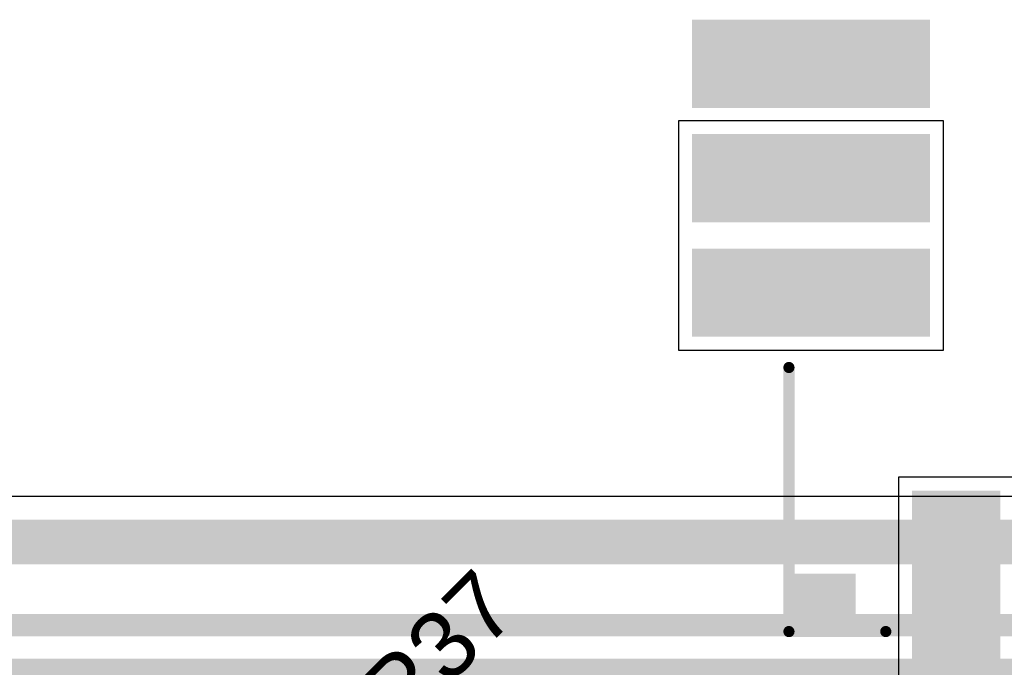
# Model space of a CAD drawing. Header units: inches. Extents: x 0 to 12.2, y 0 to 7.
# Tile 114 of 154: x 2.372 to 2.813, y 2.976 to 3.266. Entities that reach past the tile are written whole.
import ezdxf

# ---------------------------------------------------------------- set-up
doc = ezdxf.new("R2010")
doc.units = ezdxf.units.IN
doc.header["$MEASUREMENT"] = 0
for name, color, linetype in [('Bottom Layer', 5, 'Continuous'), ('Top Layer', 1, 'Continuous'), ('Top Overlay', 2, 'Continuous'), ('Top Solder', 216, 'Continuous')]:
    doc.layers.add(name, color=color, linetype=linetype)
doc.styles.add('Arial', font='txt', dxfattribs={"height": 0.2})

# ---------------------------------------------------------------- blocks, each defined once
blk = doc.blocks.new('EC21EFA_512_STD_17')
at = {"layer": 'Top Layer'}
for points in [[(-0.49409, 0.61024), (-0.4626, 0.61024), (-0.4626, 0.51181), (-0.49409, 0.51181)], [(-0.44291, 0.61024), (-0.41142, 0.61024), (-0.41142, 0.51181), (-0.44291, 0.51181)], [(-0.39173, 0.61024), (-0.36024, 0.61024), (-0.36024, 0.51181), (-0.39173, 0.51181)], [(-0.66929, 0.51181), (-0.57087, 0.51181), (-0.57087, 0.48031), (-0.66929, 0.48031)]]:
    blk.add_hatch(color=1, dxfattribs=at).paths.add_polyline_path(points)
at = {"layer": 'Top Overlay'}
blk.add_hatch(color=2, dxfattribs=at).paths.add_polyline_path([(-0.62992, 0.541), (-0.604, 0.541), (-0.604, 0.57087), (-0.62992, 0.57087)])
at = {"layer": 'Top Solder'}
for points in [[(-0.49809, 0.61424), (-0.4586, 0.61424), (-0.4586, 0.50781), (-0.49809, 0.50781)], [(-0.44691, 0.61424), (-0.40742, 0.61424), (-0.40742, 0.50781), (-0.44691, 0.50781)], [(-0.39573, 0.61424), (-0.35624, 0.61424), (-0.35624, 0.50781), (-0.39573, 0.50781)], [(-0.67329, 0.51581), (-0.56687, 0.51581), (-0.56687, 0.47631), (-0.67329, 0.47631)]]:
    blk.add_hatch(color=216, dxfattribs=at).paths.add_polyline_path(points)
at = {"layer": 'Top Overlay', "const_width": 0.005}
for points in [[(-0.62992, 0.57087), (-0.51181, 0.57087)], [(-0.62992, 0.57087), (-0.62992, 0.52756)]]:
    blk.add_lwpolyline(points, dxfattribs=at)
at = {"layer": 'Top Overlay', "const_width": 0.0025}
for points in [[(-0.63117, 0.57087, 1), (-0.62867, 0.57087, 1)], [(-0.63117, 0.57087, 1), (-0.62867, 0.57087, 1)], [(-0.51306, 0.57087, 1), (-0.51056, 0.57087, 1)], [(-0.63117, 0.52756, 1), (-0.62867, 0.52756, 1)]]:
    blk.add_lwpolyline(points, format="xyb", close=True, dxfattribs=at)

msp = doc.modelspace()

# ---------------------------------------------------------------- linework, layer by layer
at = {"layer": 'Bottom Layer'}
msp.add_line((3.07543, 3.05259), (2.19809, 3.05259), dxfattribs=at)
for points, const_width in [([(2.19701, 3.03219), (3.07543, 3.03219)], 0.02), ([(0.973, 2.995), (3.04871, 2.995)], 0.01), ([(0.97025, 2.975), (3.03095, 2.975)], 0.01)]:
    msp.add_lwpolyline(points, dxfattribs=dict(at, const_width=const_width))
at = {"layer": 'Top Layer'}
for p, q in [((2.78559, 3.22063), (2.66716, 3.22063)), ((2.66716, 3.22063), (2.66716, 3.16914)), ((2.78559, 3.16914), (2.78559, 3.22063)), ((2.66716, 3.16914), (2.66716, 3.11795)), ((2.78559, 3.11795), (2.78559, 3.16914)), ((2.66716, 3.11795), (2.78559, 3.11795)), ((3.12417, 3.06118), (2.76559, 3.06118)), ((2.76559, 3.06118), (2.76559, 2.94276))]:
    msp.add_line(p, q, dxfattribs=at)
at = {"layer": 'Top Layer', "const_width": 0.015}
msp.add_lwpolyline([(2.79134, 2.91339), (2.79134, 3.00197)], dxfattribs=at)
at = {"layer": 'Top Layer', "const_width": 0.0075}
msp.add_lwpolyline([(2.78759, 3.00197, 1), (2.79509, 3.00197, 1)], format="xyb", close=True, dxfattribs=at)

# ---------------------------------------------------------------- block references
at = {"rotation": 90}
msp.add_blockref('EC21EFA_512_STD_17', (3.2874, 3.62205), dxfattribs=at)

# ---------------------------------------------------------------- texts
at = {"layer": 'Top Overlay', "style": 'Arial'}
msp.add_text('R37', height=0.03, rotation=45, dxfattribs=at).set_placement((2.5427, 2.94617))

doc.saveas('drawing.dxf')
